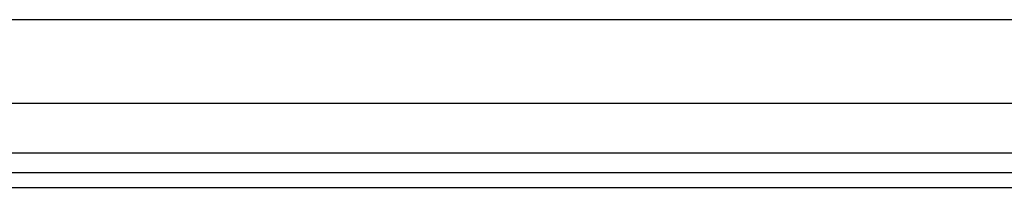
# Model space of a CAD drawing. Header units: inches. Extents: x 5 to 143, y 9 to 75.
# Tile 20 of 125: x 9.34 to 13.953, y 26.873 to 27.66. Entities that reach past the tile are written whole.
import ezdxf

# ---------------------------------------------------------------- set-up
doc = ezdxf.new("R2010")
doc.units = ezdxf.units.IN
doc.header["$MEASUREMENT"] = 0
doc.layers.add('Visible Edges(ANSI)', color=7, linetype='Continuous', lineweight=25)
doc.layers.add('Visible Tangent Edges(ANSI)', color=7, linetype='Continuous', lineweight=25)

msp = doc.modelspace()

# ---------------------------------------------------------------- linework, layer by layer
at = {"layer": 'Visible Edges(ANSI)'}
for p, q in [((5.6026, 27.6605), (33.7467, 27.6605)), ((33.7467, 27.2668), (5.6026, 27.2668)), ((34.4829, 26.9411), (4.8869, 26.9411)), ((4.8869, 26.8731), (34.4829, 26.8731))]:
    msp.add_line(p, q, dxfattribs=at)
at = {"layer": 'Visible Tangent Edges(ANSI)'}
msp.add_line((34.4829, 27.0341), (4.8869, 27.0341), dxfattribs=at)

doc.saveas('drawing.dxf')
